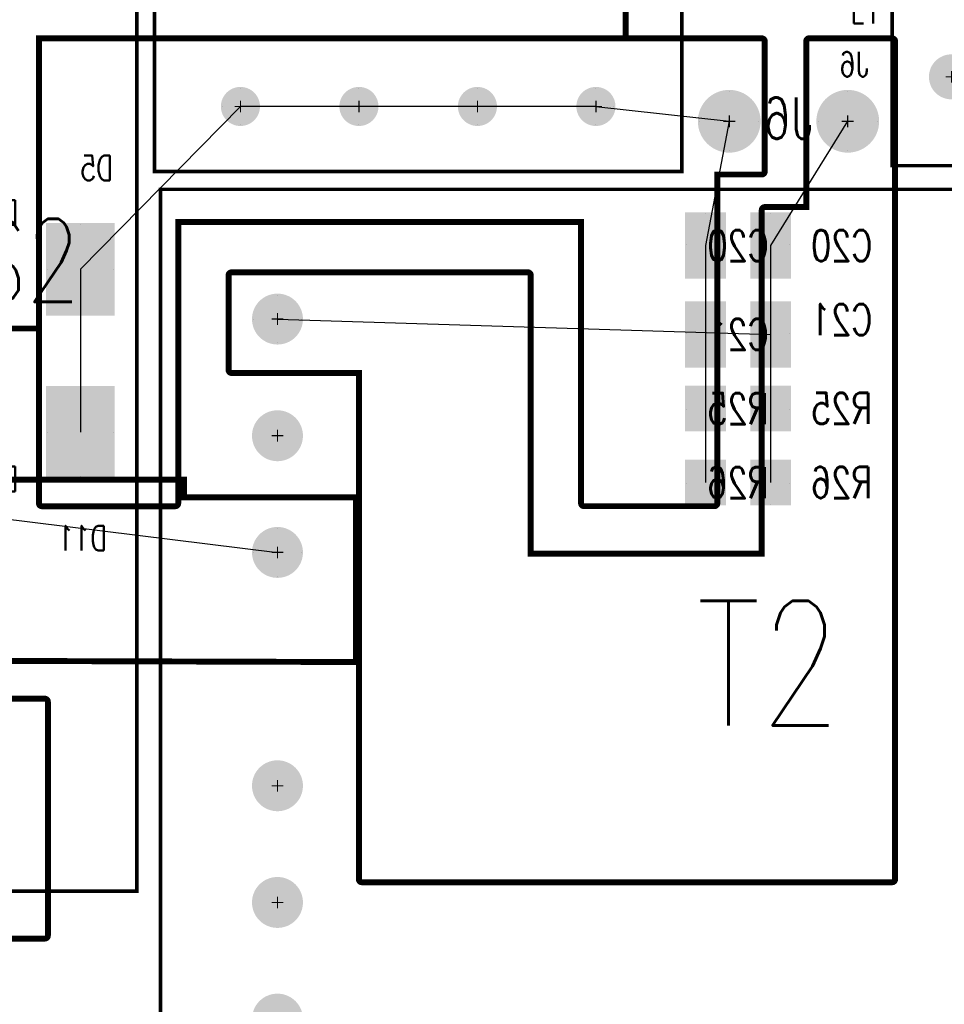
# Model space of a CAD drawing. Extents: x -7 to 11.7, y -5.4 to 6.4.
# Tile 14 of 27: x 3 to 4.6, y 0.9 to 2.5. Entities that reach past the tile are written whole.
import ezdxf
from ezdxf.enums import TextEntityAlignment as Align

# ---------------------------------------------------------------- set-up
doc = ezdxf.new("R2010")
doc.units = 0
for name, pattern in [('SIG_27', [2, 1, 1]), ('SIG_36', [2, 1, 1]), ('SIG_40', [2, 1, 1]), ('SIG_52', [2, 1, 1]), ('SIG_7', [2, 1, 1])]:
    doc.linetypes.add(name, pattern=pattern)
for name, color, linetype in [('DRIL_NPLTE_THRU_01', 16, 'CONTINUOUS'), ('DRIL_NPLTE_THRU_02', 176, 'CONTINUOUS'), ('DRIL_PLTE_THRU_01', 16, 'CONTINUOUS'), ('DRIL_PLTE_THRU_02', 176, 'CONTINUOUS'), ('DRIL_SYMBOL', 254, 'CONTINUOUS'), ('LINK_00', 2, 'CONTINUOUS'), ('PADS_BOT', 5, 'CONTINUOUS'), ('PADS_INNER', 1, 'CONTINUOUS'), ('PADS_TOP', 1, 'CONTINUOUS'), ('PADS_XR_131', 3, 'CONTINUOUS'), ('PADS_XR_132', 6, 'CONTINUOUS'), ('PADS_XR_133', 254, 'CONTINUOUS'), ('PART_NAME_123', 255, 'CONTINUOUS'), ('PART_NAME_124', 6, 'CONTINUOUS'), ('PART_NAME_129', 2, 'CONTINUOUS'), ('PART_NAME_130', 106, 'CONTINUOUS'), ('PART_TOP_2DLINE_123', 255, 'CONTINUOUS'), ('PART_TOP_2DLINE_129', 2, 'CONTINUOUS'), ('PART_TOP_COPPER_123', 255, 'CONTINUOUS'), ('PART_TOP_TEXT_123', 255, 'CONTINUOUS'), ('PART_TOP_TEXT_129', 2, 'CONTINUOUS'), ('POUR_OUTLINE_01', 1, 'CONTINUOUS'), ('POUR_OUTLINE_02', 5, 'CONTINUOUS'), ('POUR_PADTHERM_01', 1, 'CONTINUOUS'), ('POUR_PADTHERM_02', 5, 'CONTINUOUS')]:
    doc.layers.add(name, color=color, linetype=linetype)
doc.styles.add('W0$001', font='simplex', dxfattribs={"width": 0.75})
doc.styles.add('W0$006', font='simplex', dxfattribs={"width": 0.75})
doc.styles.add('W0$008', font='simplex', dxfattribs={"width": 0.75})

# ---------------------------------------------------------------- blocks, each defined once
blk = doc.blocks.new('POUR_OUTLINE_107')
at = {"layer": 'POUR_OUTLINE_01', "const_width": 0.01}
blk.add_lwpolyline([(-14.13, -16.2381), (-14.13, -15.96), (-14.42, -15.96), (-14.42, -15.93), (-15.1229, -15.93), (-15.1729, -15.98), (-15.3021, -15.98), (-15.4521, -15.83), (-15.699, -15.83), (-15.7139, -15.8361), (-15.72, -15.851), (-15.72, -15.885, -0.197321), (-15.7301, -15.9096), (-15.7301, -15.92), (-15.7275, -15.92), (-15.7275, -16.1242), (-15.6963, -16.2331)], format="xyb", close=True, dxfattribs=at)
blk = doc.blocks.new('POUR_PADTHERM_138')
at = {"layer": 'POUR_PADTHERM_01'}
for points in [[(-14.2625, -16.013), (-14.2625, -16.013, 1), (-14.2625, -16.013), (-14.2625, -16.013, 1), (-14.2625, -16.013)], [(-14.3025, -16.053), (-14.3025, -16.053, 1), (-14.3025, -16.053), (-14.3025, -16.053, 1), (-14.3025, -16.053)], [(-14.2225, -16.053), (-14.2225, -16.053, 1), (-14.2225, -16.053), (-14.2225, -16.053, 1), (-14.2225, -16.053)], [(-14.2625, -16.093), (-14.2625, -16.093, 1), (-14.2625, -16.093), (-14.2625, -16.093, 1), (-14.2625, -16.093)]]:
    blk.add_lwpolyline(points, format="xyb", dxfattribs=at)
blk = doc.blocks.new('POUR_HEADER_11')
for name in ['POUR_OUTLINE_107', 'POUR_PADTHERM_138']:
    blk.add_blockref(name, (15.35, 16.2))
blk = doc.blocks.new('POUR_OUTLINE_127')
at = {"layer": 'POUR_OUTLINE_01', "const_width": 0.01}
blk.add_lwpolyline([(-16.72, -16.705), (-14.655, -16.705, 0.414214), (-14.65, -16.7), (-14.65, -16.305, 0.414214), (-14.655, -16.3), (-15.925, -16.3)], format="xyb", dxfattribs=at)
blk = doc.blocks.new('POUR_HEADER_15')
blk.add_blockref('POUR_OUTLINE_127', (14.645, 16.295))
blk = doc.blocks.new('POUR_OUTLINE_128')
at = {"layer": 'POUR_OUTLINE_01', "const_width": 0.01}
blk.add_lwpolyline([(-13.675, -15.1799), (-13.675, -14.62, 0.414214), (-13.68, -14.615), (-14.58, -14.615, 0.414214), (-14.585, -14.62), (-14.585, -15.015), (-14.865, -15.015, 0.414214), (-14.87, -15.02), (-14.87, -15.335), (-15.199, -15.335, 0.095352), (-15.2009, -15.3354, -0.192454), (-15.2491, -15.3354, 0.095352), (-15.251, -15.335), (-15.305, -15.335), (-15.305, -15.235, 0.414214), (-15.31, -15.23), (-15.7101, -15.23, 0.414214), (-15.7151, -15.235), (-15.7151, -15.6699, 0.414214), (-15.7101, -15.6749), (-14.6701, -15.6749, 0.414214), (-14.6651, -15.6699), (-14.6651, -15.1849), (-13.68, -15.1849, 0.414214)], format="xyb", close=True, dxfattribs=at)
blk = doc.blocks.new('POUR_HEADER_16')
blk.add_blockref('POUR_OUTLINE_128', (15.625, 15.225))
blk = doc.blocks.new('POUR_OUTLINE_36')
at = {"layer": 'POUR_OUTLINE_02', "const_width": 0.01}
blk.add_lwpolyline([(-13.4401, -15.4099), (-13.4401, -15.1899, 0.414214), (-13.4451, -15.1849), (-14.6601, -15.1849, 0.414214), (-14.6651, -15.1899), (-14.6651, -15.97, 0.414214), (-14.6601, -15.975), (-14.435, -15.975, 0.414214), (-14.43, -15.97), (-14.43, -15.495), (-13.7501, -15.495), (-13.7501, -15.9699, 0.414214), (-13.7451, -15.9749), (-13.5251, -15.9749, 0.414214), (-13.5201, -15.9699), (-13.5201, -15.4149), (-13.4451, -15.4149, 0.414214)], format="xyb", close=True, dxfattribs=at)
blk = doc.blocks.new('POUR_PADTHERM_89')
at = {"layer": 'POUR_PADTHERM_02'}
for points in [[(-13.5401, -15.7754), (-13.5401, -15.7754, 1), (-13.5401, -15.7754), (-13.5401, -15.7754, 1), (-13.5401, -15.7754)], [(-13.5716, -15.8109), (-13.5716, -15.8109, 1), (-13.5716, -15.8109), (-13.5716, -15.8109, 1), (-13.5716, -15.8109)], [(-13.5401, -15.8464), (-13.5401, -15.8464, 1), (-13.5401, -15.8464), (-13.5401, -15.8464, 1), (-13.5401, -15.8464)]]:
    blk.add_lwpolyline(points, format="xyb", dxfattribs=at)
blk = doc.blocks.new('POUR_PADTHERM_90')
at = {"layer": 'POUR_PADTHERM_02'}
for points in [[(-13.5401, -15.9004), (-13.5401, -15.9004, 1), (-13.5401, -15.9004), (-13.5401, -15.9004, 1), (-13.5401, -15.9004)], [(-13.5716, -15.9359), (-13.5716, -15.9359, 1), (-13.5716, -15.9359), (-13.5716, -15.9359, 1), (-13.5716, -15.9359)], [(-13.5401, -15.9714), (-13.5401, -15.9714, 1), (-13.5401, -15.9714), (-13.5401, -15.9714, 1), (-13.5401, -15.9714)]]:
    blk.add_lwpolyline(points, format="xyb", dxfattribs=at)
blk = doc.blocks.new('POUR_PADTHERM_91')
at = {"layer": 'POUR_PADTHERM_02'}
for points in [[(-13.5401, -15.6309), (-13.5401, -15.6309, 1), (-13.5401, -15.6309), (-13.5401, -15.6309, 1), (-13.5401, -15.6309)], [(-13.5716, -15.6839), (-13.5716, -15.6839, 1), (-13.5716, -15.6839), (-13.5716, -15.6839, 1), (-13.5716, -15.6839)], [(-13.5401, -15.7369), (-13.5401, -15.7369, 1), (-13.5401, -15.7369), (-13.5401, -15.7369, 1), (-13.5401, -15.7369)]]:
    blk.add_lwpolyline(points, format="xyb", dxfattribs=at)
blk = doc.blocks.new('POUR_PADTHERM_92')
at = {"layer": 'POUR_PADTHERM_02'}
for points in [[(-13.725, -15.27), (-13.725, -15.27, 1), (-13.725, -15.27), (-13.725, -15.27, 1), (-13.725, -15.27)], [(-13.755, -15.3), (-13.755, -15.3, 1), (-13.755, -15.3), (-13.755, -15.3, 1), (-13.755, -15.3)], [(-13.695, -15.3), (-13.695, -15.3, 1), (-13.695, -15.3), (-13.695, -15.3, 1), (-13.695, -15.3)], [(-13.725, -15.33), (-13.725, -15.33, 1), (-13.725, -15.33), (-13.725, -15.33, 1), (-13.725, -15.33)]]:
    blk.add_lwpolyline(points, format="xyb", dxfattribs=at)
blk = doc.blocks.new('POUR_PADTHERM_93')
at = {"layer": 'POUR_PADTHERM_02'}
for points in [[(-13.5, -15.275), (-13.5, -15.275, 1), (-13.5, -15.275), (-13.5, -15.275, 1), (-13.5, -15.275)], [(-13.55, -15.325), (-13.55, -15.325, 1), (-13.55, -15.325), (-13.55, -15.325, 1), (-13.55, -15.325)], [(-13.45, -15.325), (-13.45, -15.325, 1), (-13.45, -15.325), (-13.45, -15.325, 1), (-13.45, -15.325)], [(-13.5, -15.375), (-13.5, -15.375, 1), (-13.5, -15.375), (-13.5, -15.375, 1), (-13.5, -15.375)]]:
    blk.add_lwpolyline(points, format="xyb", dxfattribs=at)
blk = doc.blocks.new('POUR_PADTHERM_94')
at = {"layer": 'POUR_PADTHERM_02'}
for points in [[(-13.5401, -15.4809), (-13.5401, -15.4809, 1), (-13.5401, -15.4809), (-13.5401, -15.4809, 1), (-13.5401, -15.4809)], [(-13.5716, -15.5339), (-13.5716, -15.5339, 1), (-13.5716, -15.5339), (-13.5716, -15.5339, 1), (-13.5716, -15.5339)], [(-13.5401, -15.5869), (-13.5401, -15.5869, 1), (-13.5401, -15.5869), (-13.5401, -15.5869, 1), (-13.5401, -15.5869)]]:
    blk.add_lwpolyline(points, format="xyb", dxfattribs=at)
blk = doc.blocks.new('POUR_PADTHERM_95')
at = {"layer": 'POUR_PADTHERM_02'}
for points in [[(-14.595, -15.5), (-14.595, -15.5, 1), (-14.595, -15.5), (-14.595, -15.5, 1), (-14.595, -15.5)], [(-14.65, -15.575), (-14.65, -15.575, 1), (-14.65, -15.575), (-14.65, -15.575, 1), (-14.65, -15.575)], [(-14.54, -15.575), (-14.54, -15.575, 1), (-14.54, -15.575), (-14.54, -15.575, 1), (-14.54, -15.575)], [(-14.595, -15.65), (-14.595, -15.65, 1), (-14.595, -15.65), (-14.595, -15.65, 1), (-14.595, -15.65)]]:
    blk.add_lwpolyline(points, format="xyb", dxfattribs=at)
blk = doc.blocks.new('POUR_PADTHERM_96')
at = {"layer": 'POUR_PADTHERM_02'}
for points in [[(-14.595, -15.775), (-14.595, -15.775, 1), (-14.595, -15.775), (-14.595, -15.775, 1), (-14.595, -15.775)], [(-14.65, -15.85), (-14.65, -15.85, 1), (-14.65, -15.85), (-14.65, -15.85, 1), (-14.65, -15.85)], [(-14.54, -15.85), (-14.54, -15.85, 1), (-14.54, -15.85), (-14.54, -15.85, 1), (-14.54, -15.85)], [(-14.595, -15.925), (-14.595, -15.925, 1), (-14.595, -15.925), (-14.595, -15.925, 1), (-14.595, -15.925)]]:
    blk.add_lwpolyline(points, format="xyb", dxfattribs=at)
blk = doc.blocks.new('POUR_PADTHERM_97')
at = {"layer": 'POUR_PADTHERM_02'}
for points in [[(-13.925, -15.27), (-13.925, -15.27, 1), (-13.925, -15.27), (-13.925, -15.27, 1), (-13.925, -15.27)], [(-13.955, -15.3), (-13.955, -15.3, 1), (-13.955, -15.3), (-13.955, -15.3, 1), (-13.955, -15.3)], [(-13.895, -15.3), (-13.895, -15.3, 1), (-13.895, -15.3), (-13.895, -15.3, 1), (-13.895, -15.3)], [(-13.925, -15.33), (-13.925, -15.33, 1), (-13.925, -15.33), (-13.925, -15.33, 1), (-13.925, -15.33)]]:
    blk.add_lwpolyline(points, format="xyb", dxfattribs=at)
blk = doc.blocks.new('POUR_PADTHERM_98')
at = {"layer": 'POUR_PADTHERM_02'}
for points in [[(-14.125, -15.27), (-14.125, -15.27, 1), (-14.125, -15.27), (-14.125, -15.27, 1), (-14.125, -15.27)], [(-14.155, -15.3), (-14.155, -15.3, 1), (-14.155, -15.3), (-14.155, -15.3, 1), (-14.155, -15.3)], [(-14.095, -15.3), (-14.095, -15.3, 1), (-14.095, -15.3), (-14.095, -15.3, 1), (-14.095, -15.3)], [(-14.125, -15.33), (-14.125, -15.33, 1), (-14.125, -15.33), (-14.125, -15.33, 1), (-14.125, -15.33)]]:
    blk.add_lwpolyline(points, format="xyb", dxfattribs=at)
blk = doc.blocks.new('POUR_PADTHERM_99')
at = {"layer": 'POUR_PADTHERM_02'}
for points in [[(-14.325, -15.27), (-14.325, -15.27, 1), (-14.325, -15.27), (-14.325, -15.27, 1), (-14.325, -15.27)], [(-14.355, -15.3), (-14.355, -15.3, 1), (-14.355, -15.3), (-14.355, -15.3, 1), (-14.355, -15.3)], [(-14.295, -15.3), (-14.295, -15.3, 1), (-14.295, -15.3), (-14.295, -15.3, 1), (-14.295, -15.3)], [(-14.325, -15.33), (-14.325, -15.33, 1), (-14.325, -15.33), (-14.325, -15.33, 1), (-14.325, -15.33)]]:
    blk.add_lwpolyline(points, format="xyb", dxfattribs=at)
blk = doc.blocks.new('POUR_HEADER_17')
for name in ['POUR_OUTLINE_36', 'POUR_PADTHERM_99', 'POUR_PADTHERM_98', 'POUR_PADTHERM_97', 'POUR_PADTHERM_92', 'POUR_PADTHERM_93', 'POUR_PADTHERM_94', 'POUR_PADTHERM_95', 'POUR_PADTHERM_91', 'POUR_PADTHERM_96', 'POUR_PADTHERM_89', 'POUR_PADTHERM_90']:
    blk.add_blockref(name, (14.5, 15.895))
blk = doc.blocks.new('POUR_OUTLINE_37')
at = {"layer": 'POUR_OUTLINE_02', "const_width": 0.01}
blk.add_lwpolyline([(-13.2201, -16.6049), (-13.2201, -15.1899, 0.414214), (-13.2251, -15.1849), (-13.3651, -15.1849, 0.414214), (-13.3701, -15.1899), (-13.3701, -15.4699), (-13.4401, -15.4699, 0.414214), (-13.4451, -15.4749), (-13.4451, -16.0549), (-13.835, -16.0549), (-13.835, -15.585, 0.414214), (-13.84, -15.58), (-14.34, -15.58, 0.414214), (-14.345, -15.585), (-14.345, -15.745, 0.414214), (-14.34, -15.75), (-14.1251, -15.75), (-14.1251, -16.6049, 0.414214), (-14.1201, -16.6099), (-13.2251, -16.6099, 0.414214)], format="xyb", close=True, dxfattribs=at)
blk = doc.blocks.new('POUR_PADTHERM_100')
at = {"layer": 'POUR_PADTHERM_02'}
for points in [[(-14.2625, -15.619), (-14.2625, -15.619, 1), (-14.2625, -15.619), (-14.2625, -15.619, 1), (-14.2625, -15.619)], [(-14.3025, -15.659), (-14.3025, -15.659, 1), (-14.3025, -15.659), (-14.3025, -15.659, 1), (-14.3025, -15.659)], [(-14.2225, -15.659), (-14.2225, -15.659, 1), (-14.2225, -15.659), (-14.2225, -15.659, 1), (-14.2225, -15.659)], [(-14.2625, -15.699), (-14.2625, -15.699, 1), (-14.2625, -15.699), (-14.2625, -15.699, 1), (-14.2625, -15.699)]]:
    blk.add_lwpolyline(points, format="xyb", dxfattribs=at)
blk = doc.blocks.new('POUR_PADTHERM_101')
at = {"layer": 'POUR_PADTHERM_02'}
for points in [[(-13.4301, -15.6309), (-13.4301, -15.6309, 1), (-13.4301, -15.6309), (-13.4301, -15.6309, 1), (-13.4301, -15.6309)], [(-13.3986, -15.6839), (-13.3986, -15.6839, 1), (-13.3986, -15.6839), (-13.3986, -15.6839, 1), (-13.3986, -15.6839)], [(-13.4301, -15.7369), (-13.4301, -15.7369, 1), (-13.4301, -15.7369), (-13.4301, -15.7369, 1), (-13.4301, -15.7369)]]:
    blk.add_lwpolyline(points, format="xyb", dxfattribs=at)
blk = doc.blocks.new('POUR_PADTHERM_102')
at = {"layer": 'POUR_PADTHERM_02'}
for points in [[(-13.4301, -15.9004), (-13.4301, -15.9004, 1), (-13.4301, -15.9004), (-13.4301, -15.9004, 1), (-13.4301, -15.9004)], [(-13.3986, -15.9359), (-13.3986, -15.9359, 1), (-13.3986, -15.9359), (-13.3986, -15.9359, 1), (-13.3986, -15.9359)], [(-13.4301, -15.9714), (-13.4301, -15.9714, 1), (-13.4301, -15.9714), (-13.4301, -15.9714, 1), (-13.4301, -15.9714)]]:
    blk.add_lwpolyline(points, format="xyb", dxfattribs=at)
blk = doc.blocks.new('POUR_PADTHERM_103')
at = {"layer": 'POUR_PADTHERM_02'}
for points in [[(-13.4301, -15.7754), (-13.4301, -15.7754, 1), (-13.4301, -15.7754), (-13.4301, -15.7754, 1), (-13.4301, -15.7754)], [(-13.3986, -15.8109), (-13.3986, -15.8109, 1), (-13.3986, -15.8109), (-13.3986, -15.8109, 1), (-13.3986, -15.8109)], [(-13.4301, -15.8464), (-13.4301, -15.8464, 1), (-13.4301, -15.8464), (-13.4301, -15.8464, 1), (-13.4301, -15.8464)]]:
    blk.add_lwpolyline(points, format="xyb", dxfattribs=at)
blk = doc.blocks.new('POUR_PADTHERM_104')
at = {"layer": 'POUR_PADTHERM_02'}
for points in [[(-13.4301, -15.4809), (-13.4301, -15.4809, 1), (-13.4301, -15.4809), (-13.4301, -15.4809, 1), (-13.4301, -15.4809)], [(-13.3986, -15.5339), (-13.3986, -15.5339, 1), (-13.3986, -15.5339), (-13.3986, -15.5339, 1), (-13.3986, -15.5339)], [(-13.4301, -15.5869), (-13.4301, -15.5869, 1), (-13.4301, -15.5869), (-13.4301, -15.5869, 1), (-13.4301, -15.5869)]]:
    blk.add_lwpolyline(points, format="xyb", dxfattribs=at)
blk = doc.blocks.new('POUR_PADTHERM_105')
at = {"layer": 'POUR_PADTHERM_02'}
for points in [[(-13.3, -15.275), (-13.3, -15.275, 1), (-13.3, -15.275), (-13.3, -15.275, 1), (-13.3, -15.275)], [(-13.35, -15.325), (-13.35, -15.325, 1), (-13.35, -15.325), (-13.35, -15.325, 1), (-13.35, -15.325)], [(-13.25, -15.325), (-13.25, -15.325, 1), (-13.25, -15.325), (-13.25, -15.325, 1), (-13.25, -15.325)], [(-13.3, -15.375), (-13.3, -15.375, 1), (-13.3, -15.375), (-13.3, -15.375, 1), (-13.3, -15.375)]]:
    blk.add_lwpolyline(points, format="xyb", dxfattribs=at)
blk = doc.blocks.new('POUR_HEADER_18')
for name in ['POUR_OUTLINE_37', 'POUR_PADTHERM_105', 'POUR_PADTHERM_104', 'POUR_PADTHERM_100', 'POUR_PADTHERM_101', 'POUR_PADTHERM_103', 'POUR_PADTHERM_102']:
    blk.add_blockref(name, (14.35, 15.575))
blk = doc.blocks.new('DRIL_HOLE_0')
blk.add_lwpolyline([(0, 0, 1), (0, 0, 1)], format="xyb", close=True)
blk = doc.blocks.new('PAD_30')
at = {"const_width": 0.11}
blk.add_lwpolyline([(-0.075, 0), (0.075, 0)], dxfattribs=at)
blk = doc.blocks.new('PAD_1')
blk.add_lwpolyline([(0, 0, 1), (0, 0, 1)], format="xyb", close=True)
blk = doc.blocks.new('PAD_31')
at = {"const_width": 0.116}
blk.add_lwpolyline([(-0.078, 0), (0.078, 0)], dxfattribs=at)
blk = doc.blocks.new('STK_BOT_113')
at = {"layer": 'DRIL_NPLTE_THRU_01'}
blk.add_blockref('DRIL_HOLE_0', (0, 0), dxfattribs=at)
at = {"layer": 'DRIL_NPLTE_THRU_02'}
blk.add_blockref('DRIL_HOLE_0', (0, 0), dxfattribs=at)
at = {"layer": 'PADS_BOT', "rotation": 90}
blk.add_blockref('PAD_30', (0, 0), dxfattribs=at)
at = {"layer": 'PADS_INNER'}
blk.add_blockref('PAD_1', (0, 0), dxfattribs=at)
at = {"layer": 'PADS_TOP'}
blk.add_blockref('PAD_1', (0, 0), dxfattribs=at)
at = {"layer": 'PADS_XR_131', "rotation": 90}
blk.add_blockref('PAD_31', (0, 0), dxfattribs=at)
at = {"layer": 'PADS_XR_133', "rotation": 90}
blk.add_blockref('PAD_30', (0, 0), dxfattribs=at)
blk = doc.blocks.new('SYM_BOT_5')
for p in [(-0.13, 0), (0.13, 0)]:
    blk.add_blockref('STK_BOT_113', p)
blk = doc.blocks.new('PART_BOT_55')
blk.add_blockref('SYM_BOT_5', (0, 0))
at = {"layer": 'PART_NAME_124', "style": 'W0$006', "width": 0.75}
blk.add_text('D5', height=0.042, rotation=180, dxfattribs=at).set_placement((0.185, -0.15))
at = {"layer": 'PART_NAME_130', "style": 'W0$001', "width": 0.75}
blk.add_text('D5', height=0.042, rotation=180, dxfattribs=at).set_placement((0.025, -0.075))
blk = doc.blocks.new('SMOOTH_0$006')
at = {"const_width": 0.003}
blk.add_lwpolyline([(-0.0015, 0, 1), (0.0015, 0, 1)], format="xyb", close=True, dxfattribs=at)
blk = doc.blocks.new('SMOOTH_0$01')
at = {"const_width": 0.005}
blk.add_lwpolyline([(-0.0025, 0, 1), (0.0025, 0, 1)], format="xyb", close=True, dxfattribs=at)
blk = doc.blocks.new('SMOOTH_0$001')
at = {"const_width": 0.0005}
blk.add_lwpolyline([(-0.00025, 0, 1), (0.00025, 0, 1)], format="xyb", close=True, dxfattribs=at)
blk = doc.blocks.new('PART_BODY_TOP_30')
at = {"layer": 'PART_TOP_2DLINE_123', "const_width": 0.006}
blk.add_lwpolyline([(0.445, 0.41), (-0.445, 0.41), (-0.445, -0.41), (0.445, -0.41)], close=True, dxfattribs=at)
at = {"layer": 'PART_TOP_2DLINE_129', "const_width": 0.001}
blk.add_lwpolyline([(0.445, 0.41), (-0.445, 0.41), (-0.445, -0.41), (0.445, -0.41)], close=True, dxfattribs=at)
at = {"layer": 'PART_TOP_COPPER_123', "const_width": 0.01}
blk.add_lwpolyline([(-0.5122, -0.4306), (-0.4722, -0.4306), (-0.4722, -0.4706), (-0.5122, -0.4706)], close=True, dxfattribs=at)
at = {"layer": 'PART_TOP_2DLINE_123'}
for p in [(-0.445, 0.41), (0.445, 0.41), (-0.445, -0.41), (0.445, -0.41)]:
    blk.add_blockref('SMOOTH_0$006', p, dxfattribs=at)
at = {"layer": 'PART_TOP_2DLINE_129'}
for p in [(-0.445, 0.41), (0.445, 0.41), (-0.445, -0.41), (0.445, -0.41)]:
    blk.add_blockref('SMOOTH_0$001', p, dxfattribs=at)
at = {"layer": 'PART_TOP_COPPER_123'}
for p in [(-0.5122, -0.4306), (-0.4722, -0.4306), (-0.5122, -0.4706), (-0.4722, -0.4706)]:
    blk.add_blockref('SMOOTH_0$01', p, dxfattribs=at)
at = {"layer": 'PART_TOP_TEXT_129', "style": 'W0$001', "width": 0.75}
blk.add_text('1', height=0.042, rotation=180, dxfattribs=at).set_placement((-0.37, -0.31), align=Align.MIDDLE_CENTER)
blk = doc.blocks.new('DRIL_SYMBOL_0$031')
at = {"layer": 'DRIL_SYMBOL', "const_width": 0.002}
for points in [[(-0.01, 0), (0.01, 0)], [(0, -0.01), (0, 0.01)]]:
    blk.add_lwpolyline(points, dxfattribs=at)
blk = doc.blocks.new('DRIL_HOLE_0$031')
at = {"const_width": 0.0155}
blk.add_lwpolyline([(-0.00775, 0, 1), (0.00775, 0, 1)], format="xyb", close=True, dxfattribs=at)
blk.add_blockref('DRIL_SYMBOL_0$031', (0, 0))
blk = doc.blocks.new('PAD_6')
at = {"const_width": 0.03}
blk.add_lwpolyline([(0, -0.015, 1), (0, 0.015, 1)], format="xyb", close=True, dxfattribs=at)
blk = doc.blocks.new('PAD_35')
at = {"const_width": 0.06}
blk.add_lwpolyline([(-0.03, 0), (0.03, 0)], dxfattribs=at)
blk = doc.blocks.new('PAD_36')
at = {"const_width": 0.066}
blk.add_lwpolyline([(-0.033, 0), (0.033, 0)], dxfattribs=at)
blk = doc.blocks.new('STK_TOP_90')
at = {"layer": 'DRIL_PLTE_THRU_01'}
blk.add_blockref('DRIL_HOLE_0$031', (0, 0), dxfattribs=at)
at = {"layer": 'DRIL_PLTE_THRU_02'}
blk.add_blockref('DRIL_HOLE_0$031', (0, 0), dxfattribs=at)
at = {"layer": 'PADS_BOT'}
blk.add_blockref('PAD_35', (0, 0), dxfattribs=at)
at = {"layer": 'PADS_INNER'}
blk.add_blockref('PAD_6', (0, 0), dxfattribs=at)
at = {"layer": 'PADS_TOP'}
blk.add_blockref('PAD_35', (0, 0), dxfattribs=at)
at = {"layer": 'PADS_XR_131'}
blk.add_blockref('PAD_36', (0, 0), dxfattribs=at)
at = {"layer": 'PADS_XR_132'}
blk.add_blockref('PAD_36', (0, 0), dxfattribs=at)
blk = doc.blocks.new('PAD_37')
at = {"const_width": 0.033}
blk.add_lwpolyline([(0, -0.0165, 1), (0, 0.0165, 1)], format="xyb", close=True, dxfattribs=at)
blk = doc.blocks.new('STK_TOP_89')
at = {"layer": 'DRIL_PLTE_THRU_01'}
blk.add_blockref('DRIL_HOLE_0$031', (0, 0), dxfattribs=at)
at = {"layer": 'DRIL_PLTE_THRU_02'}
blk.add_blockref('DRIL_HOLE_0$031', (0, 0), dxfattribs=at)
at = {"layer": 'PADS_BOT'}
blk.add_blockref('PAD_6', (0, 0), dxfattribs=at)
at = {"layer": 'PADS_INNER'}
blk.add_blockref('PAD_6', (0, 0), dxfattribs=at)
at = {"layer": 'PADS_TOP'}
blk.add_blockref('PAD_6', (0, 0), dxfattribs=at)
at = {"layer": 'PADS_XR_131'}
blk.add_blockref('PAD_37', (0, 0), dxfattribs=at)
at = {"layer": 'PADS_XR_132'}
blk.add_blockref('PAD_37', (0, 0), dxfattribs=at)
blk = doc.blocks.new('SYM_TOP_33')
for name, p in [('PART_BODY_TOP_30', (0, 0)), ('STK_TOP_89', (-0.3, 0.3)), ('STK_TOP_89', (-0.1, 0.3)), ('STK_TOP_89', (0.1, 0.3)), ('STK_TOP_89', (0.3, 0.3)), ('STK_TOP_90', (-0.3, -0.3)), ('STK_TOP_89', (-0.1, -0.3)), ('STK_TOP_89', (0.1, -0.3)), ('STK_TOP_89', (0.3, -0.3))]:
    blk.add_blockref(name, p)
blk = doc.blocks.new('PART_TOP_101')
blk.add_blockref('SYM_TOP_33', (0, 0))
at = {"layer": 'PART_NAME_123', "style": 'W0$006', "width": 0.75}
blk.add_text('L2', height=0.042, rotation=180, dxfattribs=at).set_placement((-0.375, -0.45))
at = {"layer": 'PART_NAME_129', "style": 'W0$001', "width": 0.75}
blk.add_text('L2', height=0.14, rotation=180, dxfattribs=at).set_placement((0.08, 0.045))
blk = doc.blocks.new('PART_BODY_TOP_22')
at = {"layer": 'PART_TOP_2DLINE_123', "const_width": 0.006}
blk.add_lwpolyline([(-0.6, 0.6), (0.6, 0.6), (0.6, -0.84), (-0.6, -0.84)], close=True, dxfattribs=at)
at = {"layer": 'PART_TOP_2DLINE_129', "const_width": 0.001}
blk.add_lwpolyline([(-0.6, 0.6), (0.6, 0.6), (0.6, -0.84), (-0.6, -0.84)], close=True, dxfattribs=at)
blk.add_lwpolyline([(-0.6, 0.6), (0.6, 0.6), (0.6, -0.84), (-0.6, -0.84)], close=True, dxfattribs=at)
at = {"layer": 'PART_TOP_2DLINE_123'}
for p in [(-0.6, 0.6), (0.6, 0.6), (-0.6, -0.84), (0.6, -0.84)]:
    blk.add_blockref('SMOOTH_0$006', p, dxfattribs=at)
at = {"layer": 'PART_TOP_2DLINE_129'}
for p in [(-0.6, 0.6), (-0.6, 0.6), (0.6, 0.6), (0.6, 0.6), (-0.6, -0.84), (-0.6, -0.84), (0.6, -0.84), (0.6, -0.84)]:
    blk.add_blockref('SMOOTH_0$001', p, dxfattribs=at)
blk = doc.blocks.new('DRIL_SYMBOL_0$15')
at = {"layer": 'DRIL_SYMBOL', "const_width": 0.002}
for points in [[(-0.01, 0), (0.01, 0)], [(0, -0.01), (0, 0.01)]]:
    blk.add_lwpolyline(points, dxfattribs=at)
blk = doc.blocks.new('DRIL_HOLE_0$15')
at = {"const_width": 0.075}
blk.add_lwpolyline([(-0.0375, 0, 1), (0.0375, 0, 1)], format="xyb", close=True, dxfattribs=at)
blk.add_blockref('DRIL_SYMBOL_0$15', (0, 0))
blk = doc.blocks.new('PAD_58')
at = {"const_width": 0.1}
blk.add_lwpolyline([(0, -0.05, 1), (0, 0.05, 1)], format="xyb", close=True, dxfattribs=at)
blk = doc.blocks.new('PAD_61')
at = {"const_width": 0.103}
blk.add_lwpolyline([(0, -0.0515, 1), (0, 0.0515, 1)], format="xyb", close=True, dxfattribs=at)
blk = doc.blocks.new('STK_TOP_107')
at = {"layer": 'DRIL_PLTE_THRU_01'}
blk.add_blockref('DRIL_HOLE_0$15', (0, 0), dxfattribs=at)
at = {"layer": 'DRIL_PLTE_THRU_02'}
blk.add_blockref('DRIL_HOLE_0$15', (0, 0), dxfattribs=at)
at = {"layer": 'PADS_BOT'}
blk.add_blockref('PAD_58', (0, 0), dxfattribs=at)
at = {"layer": 'PADS_INNER'}
blk.add_blockref('PAD_58', (0, 0), dxfattribs=at)
at = {"layer": 'PADS_TOP'}
blk.add_blockref('PAD_58', (0, 0), dxfattribs=at)
at = {"layer": 'PADS_XR_131'}
blk.add_blockref('PAD_61', (0, 0), dxfattribs=at)
at = {"layer": 'PADS_XR_132'}
blk.add_blockref('PAD_61', (0, 0), dxfattribs=at)
blk = doc.blocks.new('DRIL_SYMBOL_0$04')
at = {"layer": 'DRIL_SYMBOL', "const_width": 0.002}
for points in [[(-0.01, 0), (0.01, 0)], [(0, -0.01), (0, 0.01)]]:
    blk.add_lwpolyline(points, dxfattribs=at)
blk = doc.blocks.new('DRIL_HOLE_0$04')
at = {"const_width": 0.02}
blk.add_lwpolyline([(-0.01, 0, 1), (0.01, 0, 1)], format="xyb", close=True, dxfattribs=at)
blk.add_blockref('DRIL_SYMBOL_0$04', (0, 0))
blk = doc.blocks.new('PAD_3')
at = {"const_width": 0.035}
blk.add_lwpolyline([(0, -0.0175, 1), (0, 0.0175, 1)], format="xyb", close=True, dxfattribs=at)
blk = doc.blocks.new('PAD_4')
at = {"const_width": 0.038}
blk.add_lwpolyline([(0, -0.019, 1), (0, 0.019, 1)], format="xyb", close=True, dxfattribs=at)
blk = doc.blocks.new('STK_TOP_74')
at = {"layer": 'DRIL_PLTE_THRU_01'}
blk.add_blockref('DRIL_HOLE_0$04', (0, 0), dxfattribs=at)
at = {"layer": 'DRIL_PLTE_THRU_02'}
blk.add_blockref('DRIL_HOLE_0$04', (0, 0), dxfattribs=at)
at = {"layer": 'PADS_BOT'}
blk.add_blockref('PAD_3', (0, 0), dxfattribs=at)
at = {"layer": 'PADS_INNER'}
blk.add_blockref('PAD_3', (0, 0), dxfattribs=at)
at = {"layer": 'PADS_TOP'}
blk.add_blockref('PAD_3', (0, 0), dxfattribs=at)
at = {"layer": 'PADS_XR_131'}
blk.add_blockref('PAD_4', (0, 0), dxfattribs=at)
at = {"layer": 'PADS_XR_132'}
blk.add_blockref('PAD_4', (0, 0), dxfattribs=at)
blk = doc.blocks.new('SYM_TOP_25')
for name, p in [('PART_BODY_TOP_22', (0, 0)), ('STK_TOP_74', (-0.45, 0.5)), ('STK_TOP_74', (0.45, 0.5)), ('STK_TOP_107', (0, -0.375)), ('STK_TOP_74', (-0.45, -0.5)), ('STK_TOP_74', (0.45, -0.5)), ('STK_TOP_107', (0, -0.725))]:
    blk.add_blockref(name, p)
blk = doc.blocks.new('PART_TOP_102')
blk.add_blockref('SYM_TOP_25', (0, 0))
at = {"layer": 'PART_NAME_123', "style": 'W0$006', "width": 0.75}
blk.add_text('L1', height=0.042, rotation=270, dxfattribs=at).set_placement((-0.3599, 0.6701))
at = {"layer": 'PART_NAME_129', "style": 'W0$001', "width": 0.75}
blk.add_text('L1', height=0.14, rotation=270, dxfattribs=at).set_placement((-0.05, 0.13))
blk = doc.blocks.new('PART_BODY_TOP_10')
at = {"layer": 'PART_TOP_2DLINE_123', "const_width": 0.006}
blk.add_lwpolyline([(-1.05, 0.325), (1, 0.325), (1, -0.16), (-1.05, -0.16)], close=True, dxfattribs=at)
blk.add_lwpolyline([(1, -0.16), (-1.05, -0.16)], dxfattribs=at)
at = {"layer": 'PART_TOP_2DLINE_129', "const_width": 0.001}
blk.add_lwpolyline([(-1.05, 0.325), (1, 0.325), (1, -0.575), (-1.05, -0.575)], close=True, dxfattribs=at)
blk.add_lwpolyline([(1, -0.16), (-1.05, -0.16)], dxfattribs=at)
at = {"layer": 'PART_TOP_2DLINE_123'}
for p in [(-1.05, 0.325), (1, 0.325), (-1.05, -0.16), (-1.05, -0.16), (1, -0.16), (1, -0.16)]:
    blk.add_blockref('SMOOTH_0$006', p, dxfattribs=at)
at = {"layer": 'PART_TOP_2DLINE_129'}
for p in [(-1.05, 0.325), (1, 0.325), (-1.05, -0.16), (1, -0.16), (-1.05, -0.575), (1, -0.575)]:
    blk.add_blockref('SMOOTH_0$001', p, dxfattribs=at)
at = {"layer": 'PART_TOP_TEXT_123', "style": 'W0$008', "width": 0.75}
blk.add_text('COMPONENT SIDE', height=0.042, dxfattribs=at).set_placement((-0.203, -0.133))
blk = doc.blocks.new('DRIL_SYMBOL_0$125')
at = {"layer": 'DRIL_SYMBOL', "const_width": 0.002}
for points in [[(-0.01, 0), (0.01, 0)], [(0, -0.01), (0, 0.01)]]:
    blk.add_lwpolyline(points, dxfattribs=at)
blk = doc.blocks.new('DRIL_HOLE_0$125')
at = {"const_width": 0.0625}
blk.add_lwpolyline([(-0.03125, 0, 1), (0.03125, 0, 1)], format="xyb", close=True, dxfattribs=at)
blk.add_blockref('DRIL_SYMBOL_0$125', (0, 0))
blk = doc.blocks.new('STK_TOP_78')
at = {"layer": 'DRIL_PLTE_THRU_01'}
blk.add_blockref('DRIL_HOLE_0$125', (0, 0), dxfattribs=at)
at = {"layer": 'DRIL_PLTE_THRU_02'}
blk.add_blockref('DRIL_HOLE_0$125', (0, 0), dxfattribs=at)
at = {"layer": 'PADS_BOT'}
blk.add_blockref('PAD_58', (0, 0), dxfattribs=at)
at = {"layer": 'PADS_INNER'}
blk.add_blockref('PAD_58', (0, 0), dxfattribs=at)
at = {"layer": 'PADS_TOP'}
blk.add_blockref('PAD_58', (0, 0), dxfattribs=at)
at = {"layer": 'PADS_XR_131'}
blk.add_blockref('PAD_61', (0, 0), dxfattribs=at)
at = {"layer": 'PADS_XR_132'}
blk.add_blockref('PAD_61', (0, 0), dxfattribs=at)
blk = doc.blocks.new('SYM_TOP_13')
for name, p in [('PART_BODY_TOP_10', (0, 0)), ('STK_TOP_78', (-0.875, 0)), ('STK_TOP_78', (0.875, 0))]:
    blk.add_blockref(name, p)
blk = doc.blocks.new('PART_TOP_106')
blk.add_blockref('SYM_TOP_13', (0, 0))
at = {"layer": 'PART_NAME_123', "style": 'W0$006', "width": 0.75}
blk.add_text('HS2', height=0.042, rotation=90, dxfattribs=at).set_placement((-1.075, 0.125))
at = {"layer": 'PART_NAME_129', "style": 'W0$001', "width": 0.75}
blk.add_text('HS2', height=0.14, rotation=90, dxfattribs=at).set_placement((0.005, -0.05))
blk = doc.blocks.new('PART_BODY_TOP_35')
at = {"layer": 'PART_TOP_2DLINE_123', "const_width": 0.006}
blk.add_lwpolyline([(0.81, 1.035), (-0.81, 1.035), (-0.81, -1.035), (0.81, -1.035)], close=True, dxfattribs=at)
at = {"layer": 'PART_TOP_2DLINE_129', "const_width": 0.001}
blk.add_lwpolyline([(0.81, 1.035), (-0.81, 1.035), (-0.81, -1.035), (0.81, -1.035)], close=True, dxfattribs=at)
at = {"layer": 'PART_TOP_2DLINE_123'}
blk.add_blockref('SMOOTH_0$006', (-0.81, -1.035), dxfattribs=at)
at = {"layer": 'PART_TOP_2DLINE_129'}
blk.add_blockref('SMOOTH_0$001', (-0.81, -1.035), dxfattribs=at)
blk = doc.blocks.new('DRIL_SYMBOL_0$047')
at = {"layer": 'DRIL_SYMBOL', "const_width": 0.002}
for points in [[(-0.01, 0), (0.01, 0)], [(0, -0.01), (0, 0.01)]]:
    blk.add_lwpolyline(points, dxfattribs=at)
blk = doc.blocks.new('DRIL_HOLE_0$047')
at = {"const_width": 0.0235}
blk.add_lwpolyline([(-0.01175, 0, 1), (0.01175, 0, 1)], format="xyb", close=True, dxfattribs=at)
blk.add_blockref('DRIL_SYMBOL_0$047', (0, 0))
blk = doc.blocks.new('PAD_68')
at = {"const_width": 0.04}
blk.add_lwpolyline([(0, -0.02, 1), (0, 0.02, 1)], format="xyb", close=True, dxfattribs=at)
blk = doc.blocks.new('PAD_71')
at = {"const_width": 0.043}
blk.add_lwpolyline([(0, -0.0215, 1), (0, 0.0215, 1)], format="xyb", close=True, dxfattribs=at)
blk = doc.blocks.new('STK_TOP_84')
at = {"layer": 'DRIL_PLTE_THRU_01'}
blk.add_blockref('DRIL_HOLE_0$047', (0, 0), dxfattribs=at)
at = {"layer": 'DRIL_PLTE_THRU_02'}
blk.add_blockref('DRIL_HOLE_0$047', (0, 0), dxfattribs=at)
at = {"layer": 'PADS_BOT'}
blk.add_blockref('PAD_68', (0, 0), dxfattribs=at)
at = {"layer": 'PADS_INNER'}
blk.add_blockref('PAD_68', (0, 0), dxfattribs=at)
at = {"layer": 'PADS_TOP'}
blk.add_blockref('PAD_68', (0, 0), dxfattribs=at)
at = {"layer": 'PADS_XR_131'}
blk.add_blockref('PAD_71', (0, 0), dxfattribs=at)
at = {"layer": 'PADS_XR_132'}
blk.add_blockref('PAD_71', (0, 0), dxfattribs=at)
blk = doc.blocks.new('SYM_TOP_38')
for name, p in [('PART_BODY_TOP_35', (0, 0)), ('STK_TOP_84', (-0.591, -0.8375)), ('STK_TOP_84', (-0.394, -0.8375)), ('STK_TOP_84', (-0.197, -0.8375)), ('STK_TOP_84', (0.197, -0.8375)), ('STK_TOP_84', (0.394, -0.8375)), ('STK_TOP_84', (0.591, -0.8375))]:
    blk.add_blockref(name, p)
blk = doc.blocks.new('PART_TOP_108')
blk.add_blockref('SYM_TOP_38', (0, 0))
at = {"layer": 'PART_NAME_129', "style": 'W0$001', "width": 0.75}
blk.add_text('T2', height=0.21, rotation=90, dxfattribs=at).set_placement((0.095, -0.13))
blk = doc.blocks.new('PART_BOT_111')
blk.add_blockref('SYM_BOT_5', (0, 0))
at = {"layer": 'PART_NAME_124', "style": 'W0$006', "width": 0.75}
blk.add_text('D11', height=0.042, dxfattribs=at).set_placement((-0.175, -0.2))
at = {"layer": 'PART_NAME_130', "style": 'W0$001', "width": 0.75}
blk.add_text('D11', height=0.042, dxfattribs=at).set_placement((-0.025, -0.1))
blk = doc.blocks.new('PAD_89')
at = {"const_width": 0.063}
blk.add_lwpolyline([(-0.053, 0), (0.053, 0)], dxfattribs=at)
blk = doc.blocks.new('PAD_90')
at = {"const_width": 0.069}
blk.add_lwpolyline([(-0.056, 0), (0.056, 0)], dxfattribs=at)
blk = doc.blocks.new('PAD_91')
at = {"const_width": 0.063}
blk.add_lwpolyline([(-0.052, 0), (0.054, 0)], dxfattribs=at)
blk = doc.blocks.new('STK_BOT_138')
at = {"layer": 'DRIL_PLTE_THRU_01'}
blk.add_blockref('DRIL_HOLE_0', (0, 0), dxfattribs=at)
at = {"layer": 'DRIL_PLTE_THRU_02'}
blk.add_blockref('DRIL_HOLE_0', (0, 0), dxfattribs=at)
at = {"layer": 'PADS_BOT', "rotation": 90}
blk.add_blockref('PAD_91', (0, 0), dxfattribs=at)
at = {"layer": 'PADS_INNER'}
blk.add_blockref('PAD_1', (0, 0), dxfattribs=at)
at = {"layer": 'PADS_TOP'}
blk.add_blockref('PAD_1', (0, 0), dxfattribs=at)
at = {"layer": 'PADS_XR_131', "rotation": 90}
blk.add_blockref('PAD_90', (0, 0), dxfattribs=at)
at = {"layer": 'PADS_XR_133', "rotation": 90}
blk.add_blockref('PAD_89', (0, 0), dxfattribs=at)
blk = doc.blocks.new('SYM_BOT_46')
for p in [(-0.055, 0), (0.055, 0)]:
    blk.add_blockref('STK_BOT_138', p)
blk = doc.blocks.new('PART_BOT_116')
blk.add_blockref('SYM_BOT_46', (0, 0))
at = {"layer": 'PART_NAME_124', "style": 'W0$008', "width": 0.75}
blk.add_text('C20', height=0.0525, dxfattribs=at).set_placement((-0.175, 0), align=Align.MIDDLE_CENTER)
at = {"layer": 'PART_NAME_130', "style": 'W0$001', "width": 0.75}
blk.add_text('C20', height=0.0525, dxfattribs=at).set_placement((0, 0), align=Align.MIDDLE_CENTER)
blk = doc.blocks.new('PART_BOT_117')
blk.add_blockref('SYM_BOT_46', (0, 0))
at = {"layer": 'PART_NAME_124', "style": 'W0$008', "width": 0.75}
blk.add_text('C21', height=0.0525, dxfattribs=at).set_placement((-0.175, 0.025), align=Align.MIDDLE_CENTER)
at = {"layer": 'PART_NAME_130', "style": 'W0$001', "width": 0.75}
blk.add_text('C21', height=0.0525, dxfattribs=at).set_placement((0, 0), align=Align.MIDDLE_CENTER)
blk = doc.blocks.new('DRIL_SYMBOL_0$055')
at = {"layer": 'DRIL_SYMBOL', "const_width": 0.002}
for points in [[(-0.01, 0), (0.01, 0)], [(0, -0.01), (0, 0.01)]]:
    blk.add_lwpolyline(points, dxfattribs=at)
blk = doc.blocks.new('DRIL_HOLE_0$055')
at = {"const_width": 0.0275}
blk.add_lwpolyline([(-0.01375, 0, 1), (0.01375, 0, 1)], format="xyb", close=True, dxfattribs=at)
blk.add_blockref('DRIL_SYMBOL_0$055', (0, 0))
blk = doc.blocks.new('PAD_17')
at = {"const_width": 0.053}
blk.add_lwpolyline([(0, -0.0265, 1), (0, 0.0265, 1)], format="xyb", close=True, dxfattribs=at)
blk = doc.blocks.new('PAD_15')
at = {"const_width": 0.05}
blk.add_lwpolyline([(0, -0.025, 1), (0, 0.025, 1)], format="xyb", close=True, dxfattribs=at)
blk = doc.blocks.new('STK_BOT_142')
at = {"layer": 'DRIL_PLTE_THRU_01'}
blk.add_blockref('DRIL_HOLE_0$055', (0, 0), dxfattribs=at)
at = {"layer": 'DRIL_PLTE_THRU_02'}
blk.add_blockref('DRIL_HOLE_0$055', (0, 0), dxfattribs=at)
at = {"layer": 'PADS_BOT'}
blk.add_blockref('PAD_15', (0, 0), dxfattribs=at)
at = {"layer": 'PADS_INNER'}
blk.add_blockref('PAD_15', (0, 0), dxfattribs=at)
at = {"layer": 'PADS_TOP'}
blk.add_blockref('PAD_15', (0, 0), dxfattribs=at)
at = {"layer": 'PADS_XR_131'}
blk.add_blockref('PAD_17', (0, 0), dxfattribs=at)
at = {"layer": 'PADS_XR_132'}
blk.add_blockref('PAD_17', (0, 0), dxfattribs=at)
blk = doc.blocks.new('SYM_BOT_49')
for p in [(0, 0), (0, -0.2)]:
    blk.add_blockref('STK_BOT_142', p)
blk = doc.blocks.new('PART_BOT_122')
blk.add_blockref('SYM_BOT_49', (0, 0))
at = {"layer": 'PART_NAME_124', "style": 'W0$006', "width": 0.75}
blk.add_text('J6', height=0.042, rotation=90, dxfattribs=at).set_placement((-0.0751, -0.2349))
at = {"layer": 'PART_NAME_130', "style": 'W0$001', "width": 0.75}
blk.add_text('J6', height=0.07, rotation=90, dxfattribs=at).set_placement((0.0299, -0.1399))
blk = doc.blocks.new('PAD_101')
at = {"const_width": 0.063}
blk.add_lwpolyline([(-0.0355, 0), (0.0355, 0)], dxfattribs=at)
blk = doc.blocks.new('PAD_102')
at = {"const_width": 0.069}
blk.add_lwpolyline([(-0.0385, 0), (0.0385, 0)], dxfattribs=at)
blk = doc.blocks.new('PAD_103')
at = {"const_width": 0.063}
blk.add_lwpolyline([(-0.0345, 0), (0.0365, 0)], dxfattribs=at)
blk = doc.blocks.new('STK_BOT_143')
at = {"layer": 'DRIL_PLTE_THRU_01'}
blk.add_blockref('DRIL_HOLE_0', (0, 0), dxfattribs=at)
at = {"layer": 'DRIL_PLTE_THRU_02'}
blk.add_blockref('DRIL_HOLE_0', (0, 0), dxfattribs=at)
at = {"layer": 'PADS_BOT', "rotation": 90}
blk.add_blockref('PAD_103', (0, 0), dxfattribs=at)
at = {"layer": 'PADS_INNER'}
blk.add_blockref('PAD_1', (0, 0), dxfattribs=at)
at = {"layer": 'PADS_TOP'}
blk.add_blockref('PAD_1', (0, 0), dxfattribs=at)
at = {"layer": 'PADS_XR_131', "rotation": 90}
blk.add_blockref('PAD_102', (0, 0), dxfattribs=at)
at = {"layer": 'PADS_XR_133', "rotation": 90}
blk.add_blockref('PAD_101', (0, 0), dxfattribs=at)
blk = doc.blocks.new('SYM_BOT_50')
for p in [(-0.055, 0), (0.055, 0)]:
    blk.add_blockref('STK_BOT_143', p)
blk = doc.blocks.new('PART_BOT_130')
blk.add_blockref('SYM_BOT_50', (0, 0))
at = {"layer": 'PART_NAME_124', "style": 'W0$008', "width": 0.75}
blk.add_text('R25', height=0.0525, rotation=180, dxfattribs=at).set_placement((0.175, 0), align=Align.MIDDLE_CENTER)
at = {"layer": 'PART_NAME_130', "style": 'W0$001', "width": 0.75}
blk.add_text('R25', height=0.0525, rotation=180, dxfattribs=at).set_placement((0, 0.0003), align=Align.MIDDLE_CENTER)
blk = doc.blocks.new('PART_BOT_131')
blk.add_blockref('SYM_BOT_50', (0, 0))
at = {"layer": 'PART_NAME_124', "style": 'W0$008', "width": 0.75}
blk.add_text('R26', height=0.0525, rotation=180, dxfattribs=at).set_placement((0.175, 0), align=Align.MIDDLE_CENTER)
at = {"layer": 'PART_NAME_130', "style": 'W0$001', "width": 0.75}
blk.add_text('R26', height=0.0525, rotation=180, dxfattribs=at).set_placement((0, 0.0003), align=Align.MIDDLE_CENTER)

msp = doc.modelspace()

# ---------------------------------------------------------------- linework, layer by layer
at = {"layer": 'LINK_00', "linetype": 'SIG_27'}
for p, q in [((3.1051, 2.1249), (3.3751, 2.3999)), ((3.5751, 2.3999), (3.3751, 2.3999)), ((3.7751, 2.3999), (3.5751, 2.3999)), ((3.9751, 2.3999), (3.7751, 2.3999)), ((3.9751, 2.3999), (4.2001, 2.3749)), ((4.2001, 2.3749), (4.16, 2.165)), ((4.16, 2.165), (4.16, 2.015)), ((3.1051, 2.1249), (3.1051, 1.8499)), ((4.16, 2.015), (4.16, 1.89)), ((4.16, 1.89), (4.16, 1.765))]:
    msp.add_line(p, q, dxfattribs=at)
at = {"layer": 'LINK_00', "linetype": 'SIG_52'}
for p, q in [((4.27, 2.165), (4.4001, 2.3749)), ((4.27, 2.015), (4.27, 2.165)), ((3.4376, 2.0409), (4.27, 2.015)), ((4.27, 1.89), (4.27, 2.015)), ((4.27, 1.765), (4.27, 1.89))]:
    msp.add_line(p, q, dxfattribs=at)
at = {"layer": 'LINK_00', "linetype": 'SIG_40'}
msp.add_line((2.0001, 1.8249), (3.4376, 1.6469), dxfattribs=at)

# ---------------------------------------------------------------- block references
for name, p, rotation in [('PART_TOP_102', (5.0751, 2.8999), 90), ('PART_TOP_106', (2.8751, 2.0749), 270), ('PART_TOP_101', (3.6751, 2.6999), 180), ('PART_TOP_108', (4.2751, 1.4499), 270)]:
    msp.add_blockref(name, p, dxfattribs=dict(rotation=rotation))
at = {"linetype": 'SIG_7'}
msp.add_blockref('POUR_HEADER_15', (3.0551, 1.4049), dxfattribs=at)
at = {"linetype": 'SIG_36'}
msp.add_blockref('POUR_HEADER_16', (2.0751, 2.4749), dxfattribs=at)
at = {"linetype": 'SIG_27'}
msp.add_blockref('POUR_HEADER_17', (3.2001, 1.8049), dxfattribs=at)
at = {"linetype": 'SIG_52'}
msp.add_blockref('POUR_HEADER_18', (3.3501, 2.1249), dxfattribs=at)
at = {"xscale": -1}
for name, p, rotation in [('PART_BOT_122', (4.2001, 2.3749), -270), ('PART_BOT_55', (2.9751, 2.1249), -180), ('PART_BOT_130', (4.215, 1.89), -180), ('PART_BOT_131', (4.215, 1.765), -180)]:
    msp.add_blockref(name, p, dxfattribs=dict(at, rotation=rotation))
for name, p in [('PART_BOT_116', (4.215, 2.165)), ('PART_BOT_117', (4.215, 2.015)), ('PART_BOT_111', (2.9751, 1.8499))]:
    msp.add_blockref(name, p, dxfattribs=at)
at = {"linetype": 'SIG_40'}
msp.add_blockref('POUR_HEADER_11', (2.3501, 1.4999), dxfattribs=at)

doc.saveas('drawing.dxf')
